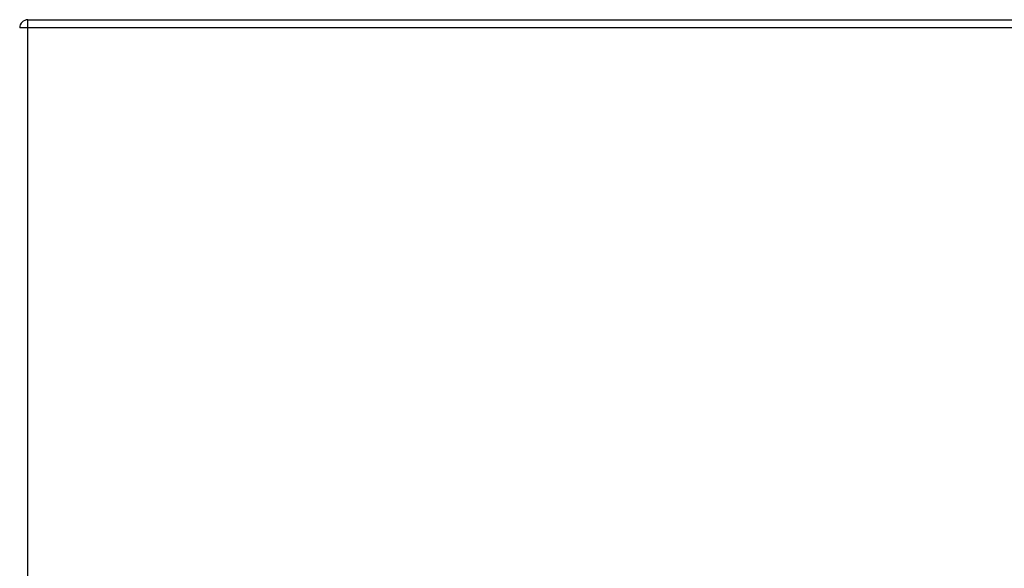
# Model space of a CAD drawing. Header units: inches. Extents: x 28 to 747, y 82 to 346.
# Tile 33 of 246: x 100.44 to 112.37, y 88.47 to 95.12. Entities that reach past the tile are written whole.
import ezdxf

# ---------------------------------------------------------------- set-up
doc = ezdxf.new("R2010")
doc.units = ezdxf.units.IN
doc.header["$MEASUREMENT"] = 0
doc.layers.add('Visible Edges(ANSI)', color=7, linetype='Continuous', lineweight=25)
doc.layers.add('Visible Tangent Edges(ANSI)', color=7, linetype='Continuous', lineweight=25)

msp = doc.modelspace()

# ---------------------------------------------------------------- linework, layer by layer
at = {"layer": 'Visible Edges(ANSI)'}
msp.add_line((100.543, 95.118), (171.069, 95.118), dxfattribs=at)
msp.add_arc((100.543, 95.019), 0.099, 90, 180, dxfattribs=at)
at = {"layer": 'Visible Tangent Edges(ANSI)'}
for p, q in [((100.543, 95.019), (100.543, 95.118)), ((100.543, 95.019), (100.444, 95.019)), ((100.543, 83.217), (100.543, 95.019)), ((171.069, 95.019), (100.543, 95.019))]:
    msp.add_line(p, q, dxfattribs=at)

doc.saveas('drawing.dxf')
